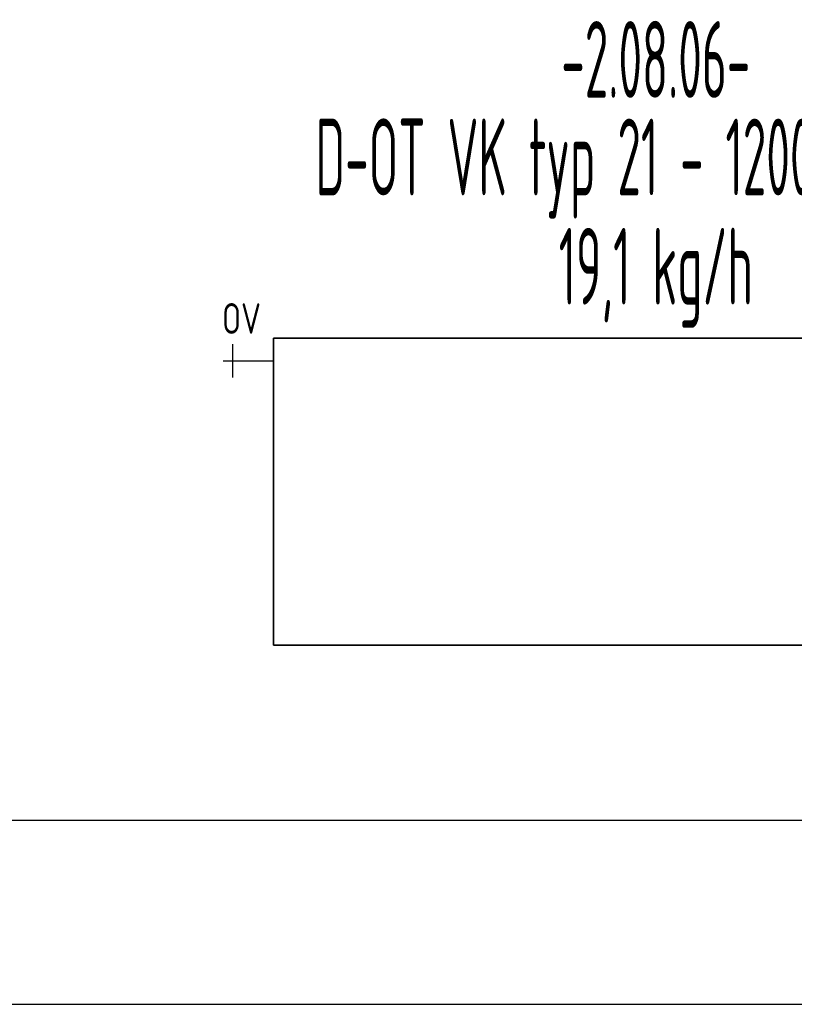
# Model space of a CAD drawing. Header units: millimetres. Extents: x 60394 to 199354, y 20895 to 166073.
# Tile 177 of 256: x 121299 to 122561, y 23395 to 24999. Entities that reach past the tile are written whole.
import ezdxf
from ezdxf.enums import TextEntityAlignment as Align

# ---------------------------------------------------------------- set-up
doc = ezdxf.new("R2010")
doc.units = ezdxf.units.MM
doc.linetypes.add('VERDECKT', pattern=[9.525, 6.35, -3.175])
for name, color, linetype, lineweight in [('JS_VYT_POPIS - OBECNĚ', 7, 'Continuous', 5), ('UT_SCHÉMA_POPIS', 7, 'VERDECKT', 5), ('UT_SCHÉMA_SYMBOLY', 7, 'Continuous', 25), ('UT_ZAŘÍZENÍ - OT', 3, 'Continuous', 35)]:
    doc.layers.add(name, color=color, linetype=linetype, lineweight=lineweight)
doc.styles.add('ISO 2.5', font='isocp.shx', dxfattribs={"width": 0.8, "height": 2.5})
doc.styles.add('VZT_POPIS', font='isocp.shx', dxfattribs={"width": 0.6, "height": 125})

msp = doc.modelspace()

# ---------------------------------------------------------------- linework, layer by layer
for p, q in [((64740.6, 23695.4), (199354.4, 23695.4)), ((64740.6, 23395.4), (199354.4, 23395.4))]:
    msp.add_line(p, q)
at = {"layer": 'UT_SCHÉMA_SYMBOLY'}
for p, q in [((121646.7, 24416.6), (121646.7, 24470.6)), ((121630.7, 24443.6), (121712.6, 24443.6))]:
    msp.add_line(p, q, dxfattribs=at)
at = {"layer": 'UT_ZAŘÍZENÍ - OT', "linetype": 'Continuous'}
for p, q in [((121712.6, 23980.2), (121712.6, 24480.2)), ((121712.6, 24480.2), (122912.6, 24480.2)), ((122912.6, 23980.2), (121712.6, 23980.2))]:
    msp.add_line(p, q, dxfattribs=at)

# ---------------------------------------------------------------- texts
at = {"layer": 'JS_VYT_POPIS - OBECNĚ', "style": 'VZT_POPIS', "width": 0.5}
for s, p in [('-2.08.06-', (122335.4, 24934.5)), ('D-OT VK typ 21 - 1200*500 mm', (122335.4, 24775.6)), ('19,1 kg/h', (122335.4, 24597.6))]:
    msp.add_text(s, height=125, dxfattribs=at).set_placement(p, align=Align.MIDDLE_CENTER)
at = {"layer": 'UT_SCHÉMA_POPIS', "style": 'ISO 2.5', "width": 0.8}
msp.add_text('OV', height=50, dxfattribs=at).set_placement((121629.1, 24512.5), align=Align.MIDDLE_LEFT)

doc.saveas('drawing.dxf')
